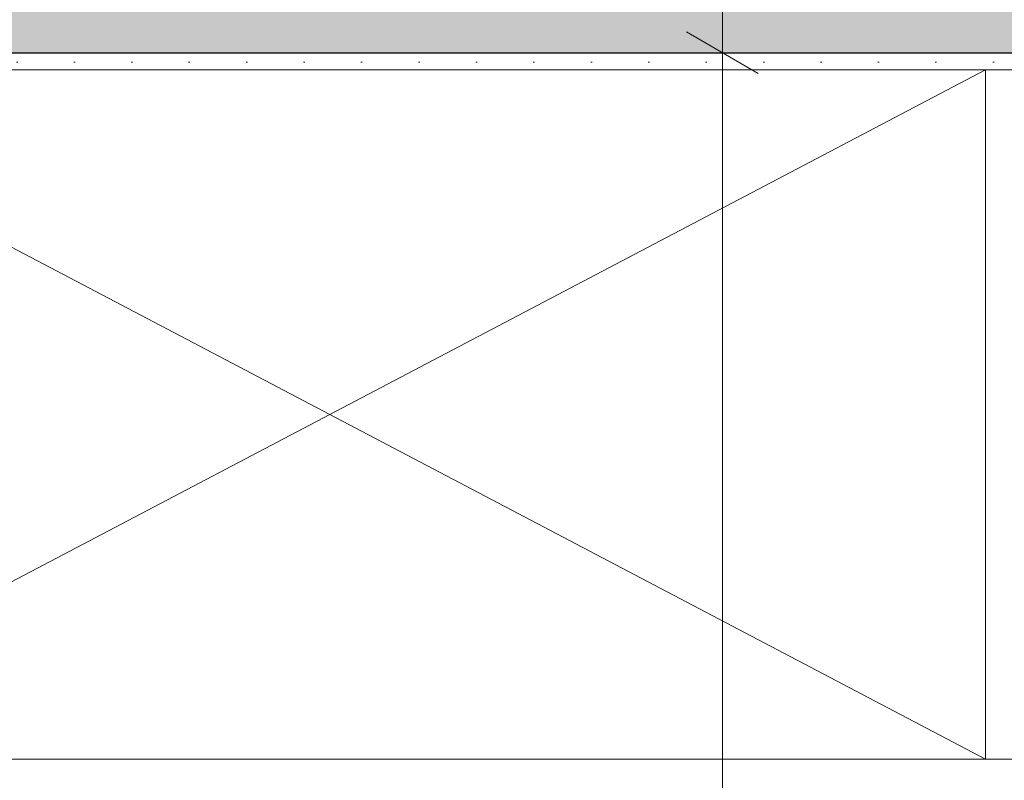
# Model space of a CAD drawing. Extents: x 100 to 2982, y 37 to 2050.
# Tile 89 of 135: x 1379 to 1465, y 1714 to 1780. Entities that reach past the tile are written whole.
import ezdxf
from ezdxf.xclip import XClip

# ---------------------------------------------------------------- set-up
doc = ezdxf.new("R2010")
doc.units = 0
doc.header["$MEASUREMENT"] = 0
doc.header["$XCLIPFRAME"] = 0
for name, color, linetype in [('299-A Wymiary Opisy', 7, 'Continuous'), ('420-K Ściany', 7, 'Continuous'), ('820-G Rysunki Obrazki', 7, 'Continuous'), ('Nowe_330-W Wyposażenie', 7, 'Continuous')]:
    doc.layers.add(name, color=color, linetype=linetype)

# ---------------------------------------------------------------- blocks, each defined once
blk = doc.blocks.new('Rysunek_1_1', base_point=(-18316.349, -206.526))
at = {"layer": '420-K Ściany', "linetype": 'Continuous', "lineweight": 13}
blk.add_hatch(color=62, dxfattribs=at).paths.add_polyline_path([(1524.455, 1801.509), (1288.802, 1801.509), (1288.802, 1777.509), (1524.455, 1777.509)])
at = {"layer": '420-K Ściany', "linetype": 'Continuous', "lineweight": 5}
h = blk.add_hatch(dxfattribs=at)
h.set_pattern_fill('Tynk_0001', color=180, style=0, pattern_type=2)
h.set_pattern_definition([(0, (-18316.349, -206.5255), (0, 8.660254), [0, -5]), (0, (-18313.849, -202.195), (0, 8.660254), [0, -5])])
h.paths.add_polyline_path([(1522.955, 1777.509), (1288.802, 1777.509), (1288.802, 1776.009), (1522.955, 1776.009)])
at = {"layer": '299-A Wymiary Opisy', "color": 85, "linetype": 'Continuous', "lineweight": 13, "ltscale": 0.2}
for p, q in [((1440.057, 1777.509), (1440.057, 1801.509)), ((1444.745, 1777.509), (1435.37, 1777.509)), ((1440.057, 1548.509), (1440.057, 1777.509))]:
    blk.add_line(p, q, dxfattribs=at)
at = {"layer": '299-A Wymiary Opisy', "color": 45, "linetype": 'Continuous', "lineweight": 15, "ltscale": 0.2}
blk.add_line((1436.932, 1779.313), (1443.182, 1775.705), dxfattribs=at)
at = {"layer": '420-K Ściany', "color": 27, "linetype": 'Continuous', "lineweight": 25, "ltscale": 0.2}
blk.add_line((1288.802, 1777.509), (1524.455, 1777.509), dxfattribs=at)
at = {"layer": '420-K Ściany', "color": 47, "linetype": 'Continuous', "lineweight": 15, "ltscale": 0.2, "flags": 128}
blk.add_lwpolyline([(1288.802, 1776.009), (1522.955, 1776.009)], dxfattribs=at)
at = {"layer": 'Nowe_330-W Wyposażenie', "color": 4, "linetype": 'Continuous', "lineweight": 13, "ltscale": 0.2}
for p, q in [((1348.802, 1716.009), (1462.955, 1776.009)), ((1462.955, 1716.009), (1348.802, 1776.009))]:
    blk.add_line(p, q, dxfattribs=at)
at = {"layer": 'Nowe_330-W Wyposażenie', "color": 75, "linetype": 'Continuous', "lineweight": 15, "ltscale": 0.2}
for p, q in [((1522.955, 1776.009), (1462.955, 1776.009)), ((1462.955, 1716.009), (1462.955, 1776.009)), ((1522.955, 1716.009), (1462.955, 1716.009))]:
    blk.add_line(p, q, dxfattribs=at)
at = {"layer": 'Nowe_330-W Wyposażenie', "color": 4, "linetype": 'Continuous', "lineweight": 13, "ltscale": 0.2, "flags": 128}
blk.add_lwpolyline([(1462.955, 1716.009), (1348.802, 1716.009), (1348.802, 1776.009), (1462.955, 1776.009)], close=True, dxfattribs=at)

msp = doc.modelspace()

# ---------------------------------------------------------------- block references
at = {"layer": '820-G Rysunki Obrazki', "color": 65, "linetype": 'Continuous', "lineweight": 13, "ltscale": 0.2}
ref = msp.add_blockref('Rysunek_1_1', (-18316.349, -206.526), dxfattribs=at)
XClip(ref).set_block_clipping_path([(244.527027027, 76.8014120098), (2570.9054054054, 2022.1162324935)])

doc.saveas('drawing.dxf')
